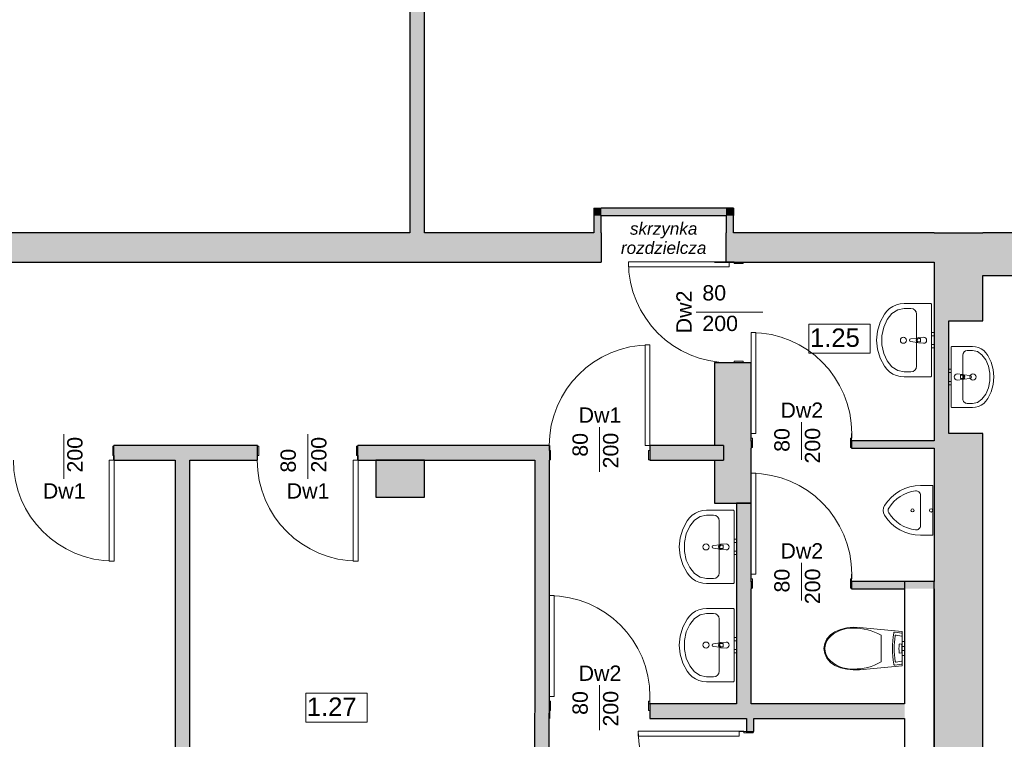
# Model space of a CAD drawing. Header units: centimetres. Extents: x -25572 to 23555, y -2435 to 15405.
# Tile 24 of 134: x 9781 to 10586, y -425 to 163. Entities that reach past the tile are written whole.
import ezdxf

# ---------------------------------------------------------------- set-up
doc = ezdxf.new("R2010")
doc.units = ezdxf.units.CM
doc.header["$MEASUREMENT"] = 0
for name, color, linetype, lineweight in [('Nowe_0_Nr_pióra__75', 6, 'Continuous', 15), ('Nowe_199-Z Wymiary i opisy_Nr_pióra__20', 1, 'Continuous', 13), ('Nowe_210-A Pomieszczenia_Nr_pióra__41', 7, 'Continuous', 15), ('Nowe_220-A Ściany_Nr_pióra__19', 255, 'Continuous', 0), ('Nowe_220-A Ściany_Nr_pióra__23', 7, 'Continuous', 15), ('Nowe_220-A Ściany_Nr_pióra__27', 7, 'Continuous', 25), ('Nowe_220-A Ściany_Nr_pióra__3', 7, 'Continuous', 13), ('Nowe_220-A Ściany_Nr_pióra__7', 7, 'Continuous', 13), ('Nowe_450-K Stropy_Nr_pióra__21', 7, 'Continuous', 25)]:
    doc.layers.add(name, color=color, linetype=linetype, lineweight=lineweight)
doc.layers.add('Nowe_220-A Ściany_Nr_pióra__45', color=7, linetype='Continuous', lineweight=15, true_color=0x40a5ff)
doc.styles.add('STYL_AUTOMATYCZNY_5', font='arial.ttf')
doc.styles.add('STYL_AUTOMATYCZNY_6', font='arial.ttf')

msp = doc.modelspace()

# ---------------------------------------------------------------- hatches: boundary and pattern name
at = {"layer": 'Nowe_220-A Ściany_Nr_pióra__19', "linetype": 'Continuous', "lineweight": 0}
for points in [[(10100.38, 546), (10100.38, -11), (10112.38, -11), (10112.38, 546)], [(10256.76, 9), (10250.76, 9), (10256.76, 3)], [(10256.76, 3), (10250.76, 9), (10250.76, 3)], [(10256.76, 3), (10358.76, 3), (10358.76, 9), (10256.76, 9)], [(10358.76, 3), (10364.76, 3), (10364.76, 9)], [(10358.76, 3), (10364.76, 9), (10358.76, 9)], [(10250.76, 3), (10250.76, -11), (10256.76, -11), (10256.76, 3)], [(10358.76, 3), (10358.76, -11), (10364.76, -11), (10364.76, 3)], [(9320.35, -35), (10256.76, -35), (10256.76, -11), (9320.35, -11)], [(10364.76, -11), (10358.76, -11), (10358.76, -35)], [(10364.76, -11), (10358.76, -35), (10364.76, -35)], [(10364.76, -35), (10528.76, -35), (10528.76, -11), (10364.76, -11)], [(10568.76, -11), (10528.76, -11), (10568.76, -46)], [(10568.76, -46), (10528.76, -11), (10528.76, -46)], [(10568.76, -46), (10719.38, -46), (10719.38, -11), (10568.76, -11)], [(10528.76, -46), (10528.76, -83), (10568.76, -83), (10568.76, -46)], [(10528.76, -83), (10528.76, -175), (10540.76, -175), (10540.76, -83)], [(10379.38, -117), (10349.38, -117), (10349.38, -232), (10379.38, -232)], [(10568.76, -650), (10568.76, -175), (10528.76, -175), (10528.76, -650)], [(9858.38, -197), (9975.74, -197), (9975.74, -185), (9858.38, -185)], [(10057.74, -197), (10214.38, -197), (10214.38, -185), (10057.74, -185)], [(10296.38, -185), (10296.38, -197), (10356.77, -197), (10356.77, -185)], [(10461.38, -181), (10461.38, -187), (10528.76, -187), (10528.76, -181)], [(9920.38, -610), (9920.38, -197), (9908.38, -197), (9908.38, -610)], [(10112.38, -197), (10072.38, -197), (10072.38, -227), (10112.38, -227)], [(10214.16, -610), (10214.38, -197), (10202.38, -197), (10202.16, -610)], [(10367.38, -232), (10367.38, -396), (10379.38, -396), (10379.38, -232)], [(10461.38, -296), (10461.38, -302), (10528.76, -302), (10528.76, -296)], [(10296.38, -396), (10296.38, -408), (10504.76, -408), (10504.76, -396)], [(10381.38, -408), (10375.38, -408), (10375.38, -418.7), (10381.38, -418.7)]]:
    msp.add_hatch(color=255, dxfattribs=at).paths.add_polyline_path(points)

# ---------------------------------------------------------------- linework, layer by layer
at = {"layer": 'Nowe_0_Nr_pióra__75', "color": 6, "linetype": 'Continuous', "lineweight": 15}
for p, q in [((10494.38, -77), (10490.44, -81.83)), ((10499.11, -73.94), (10494.38, -77)), ((10504.26, -72.89), (10499.11, -73.94)), ((10509.88, -72.89), (10504.26, -72.89)), ((10514.57, -77.44), (10514.57, -120.16)), ((10487.63, -88.04), (10486.16, -95.11)), ((10490.44, -81.83), (10487.63, -88.04)), ((10486.16, -95.11), (10486.16, -102.49)), ((10486.16, -102.49), (10487.63, -109.56)), ((10516.22, -97.44), (10517.71, -97.44)), ((10517.71, -100.16), (10516.22, -100.16)), ((10517.71, -97.44), (10517.71, -100.16)), ((10487.63, -109.56), (10490.44, -115.77)), ((10552.24, -146.69), (10552.24, -111.08)), ((10560.26, -107.29), (10555.88, -107.29)), ((10564.27, -108.17), (10560.26, -107.29)), ((10567.95, -110.72), (10564.27, -108.17)), ((10571.01, -114.75), (10567.95, -110.72)), ((10490.44, -115.77), (10494.38, -120.6)), ((10494.38, -120.6), (10499.11, -123.66)), ((10573.19, -119.92), (10571.01, -114.75)), ((10574.33, -125.81), (10573.19, -119.92)), ((10499.11, -123.66), (10504.26, -124.71)), ((10504.26, -124.71), (10509.88, -124.71)), ((10550.35, -127.52), (10551.84, -127.52)), ((10550.35, -130.24), (10550.35, -127.52)), ((10574.33, -131.96), (10574.33, -125.81)), ((10551.84, -130.24), (10550.35, -130.24)), ((10573.19, -137.85), (10574.33, -131.96)), ((10567.95, -147.05), (10571.01, -143.02)), ((10571.01, -143.02), (10573.19, -137.85)), ((10555.88, -150.48), (10560.26, -150.48)), ((10560.26, -150.48), (10564.27, -149.6)), ((10564.27, -149.6), (10567.95, -147.05)), ((10517.66, -225.49), (10517.66, -250.39)), ((10332.99, -245.95), (10329.06, -250.78)), ((10337.73, -242.88), (10332.99, -245.95)), ((10342.88, -241.83), (10337.73, -242.88)), ((10348.5, -241.83), (10342.88, -241.83)), ((10353.19, -246.38), (10353.19, -289.11)), ((10326.25, -256.98), (10324.78, -264.05)), ((10329.06, -250.78), (10326.25, -256.98)), ((10324.78, -264.05), (10324.78, -271.43)), ((10324.78, -271.43), (10326.25, -278.5)), ((10354.84, -266.38), (10356.32, -266.38)), ((10356.32, -269.1), (10354.84, -269.1)), ((10356.32, -266.38), (10356.32, -269.1)), ((10326.25, -278.5), (10329.06, -284.71)), ((10329.06, -284.71), (10332.99, -289.54)), ((10332.99, -289.54), (10337.73, -292.6)), ((10337.73, -292.6), (10342.88, -293.65)), ((10342.88, -293.65), (10348.5, -293.65)), ((10332.99, -326.27), (10329.06, -331.1)), ((10337.73, -323.21), (10332.99, -326.27)), ((10342.88, -322.16), (10337.73, -323.21)), ((10348.5, -322.16), (10342.88, -322.16)), ((10353.19, -326.7), (10353.19, -369.43)), ((10326.25, -337.3), (10324.78, -344.38)), ((10329.06, -331.1), (10326.25, -337.3)), ((10324.78, -344.38), (10324.78, -351.75)), ((10485.46, -350.9), (10485.46, -340.01)), ((10502.28, -340.6), (10497.78, -339.87)), ((10502.65, -360.79), (10502.65, -341.01)), ((10502.76, -345.2), (10502.76, -346.87)), ((10502.76, -345.2), (10504.76, -345.2)), ((10504.76, -345.2), (10504.76, -346.87)), ((10324.78, -351.75), (10326.25, -358.83)), ((10354.84, -346.71), (10356.32, -346.71)), ((10356.32, -349.43), (10354.84, -349.43)), ((10356.32, -346.71), (10356.32, -349.43)), ((10485.46, -361.8), (10485.46, -350.9)), ((10502.22, -347.37), (10500.67, -347.12)), ((10502.34, -354.27), (10502.34, -347.54)), ((10502.76, -346.87), (10502.76, -349.3)), ((10502.76, -349.3), (10502.76, -349.77)), ((10502.76, -349.3), (10504.76, -349.3)), ((10502.76, -349.77), (10502.76, -350.9)), ((10502.76, -350.9), (10502.76, -352.03)), ((10502.76, -352.03), (10502.76, -352.5)), ((10502.76, -352.5), (10504.76, -352.5)), ((10502.76, -352.5), (10502.76, -354.93)), ((10504.76, -346.87), (10504.76, -349.3)), ((10504.76, -349.3), (10504.76, -349.77)), ((10504.76, -349.77), (10504.76, -350.9)), ((10504.76, -350.9), (10504.76, -352.03)), ((10504.76, -352.03), (10504.76, -352.5)), ((10504.76, -352.5), (10504.76, -354.93)), ((10326.25, -358.83), (10329.06, -365.03)), ((10497.78, -361.93), (10502.28, -361.21)), ((10500.67, -354.69), (10502.22, -354.44)), ((10502.76, -354.93), (10502.76, -356.6)), ((10502.76, -356.6), (10504.76, -356.6)), ((10504.76, -354.93), (10504.76, -356.6)), ((10329.06, -365.03), (10332.99, -369.86)), ((10332.99, -369.86), (10337.73, -372.93)), ((10337.73, -372.93), (10342.88, -373.98)), ((10342.88, -373.98), (10348.5, -373.98))]:
    msp.add_line(p, q, dxfattribs=at)
for points in [[(10504.26, -128.8), (10525.82, -128.8), (10525.98, -128.79), (10526.14, -128.74), (10526.29, -128.68), (10526.42, -128.59), (10526.54, -128.47), (10526.63, -128.35), (10526.7, -128.2), (10526.75, -128.05), (10526.76, -127.89), (10526.76, -98.8), (10526.76, -69.71), (10526.75, -69.55), (10526.7, -69.4), (10526.63, -69.25), (10526.54, -69.12), (10526.42, -69.01), (10526.29, -68.92), (10526.14, -68.85), (10525.98, -68.81), (10525.82, -68.8), (10504.26, -68.8), (10501.08, -69.07), (10498, -69.86), (10495.1, -71.15), (10492.48, -72.91), (10490.21, -75.07), (10488.35, -77.59), (10484.74, -84.19), (10482.51, -91.36), (10481.76, -98.8), (10482.51, -106.24), (10484.74, -113.41), (10488.35, -120.01), (10490.21, -122.53), (10492.48, -124.69), (10495.1, -126.45), (10498, -127.74), (10501.08, -128.53)], [(10526.76, -92.45), (10526.76, -95.15), (10528.76, -95.15), (10528.76, -92.45)], [(10526.76, -102.45), (10526.76, -105.15), (10528.76, -105.15), (10528.76, -102.45)], [(10560.26, -103.88), (10543.49, -103.88), (10543.36, -103.9), (10543.24, -103.93), (10543.12, -103.99), (10543.02, -104.06), (10542.93, -104.16), (10542.86, -104.26), (10542.8, -104.38), (10542.77, -104.51), (10542.76, -104.64), (10542.76, -128.88), (10542.76, -153.13), (10542.77, -153.26), (10542.8, -153.39), (10542.86, -153.51), (10542.93, -153.61), (10543.02, -153.71), (10543.12, -153.78), (10543.24, -153.84), (10543.36, -153.87), (10543.49, -153.88), (10560.26, -153.88), (10562.73, -153.66), (10565.13, -153), (10567.38, -151.93), (10569.42, -150.46), (10571.19, -148.66), (10572.63, -146.56), (10575.44, -141.06), (10577.18, -135.09), (10577.76, -128.88), (10577.18, -122.68), (10575.44, -116.71), (10572.63, -111.21), (10571.19, -109.11), (10569.42, -107.31), (10567.38, -105.84), (10565.13, -104.77), (10562.73, -104.11)], [(10542.76, -125.23), (10542.76, -122.53), (10540.76, -122.53), (10540.76, -125.23)], [(10542.76, -135.23), (10542.76, -132.53), (10540.76, -132.53), (10540.76, -135.23)], [(10342.88, -297.74), (10364.44, -297.74), (10364.6, -297.73), (10364.76, -297.69), (10364.91, -297.62), (10365.04, -297.53), (10365.16, -297.42), (10365.25, -297.29), (10365.32, -297.14), (10365.36, -296.99), (10365.38, -296.83), (10365.38, -267.74), (10365.38, -238.65), (10365.36, -238.49), (10365.32, -238.34), (10365.25, -238.2), (10365.16, -238.07), (10365.04, -237.95), (10364.91, -237.86), (10364.76, -237.8), (10364.6, -237.76), (10364.44, -237.74), (10342.88, -237.74), (10339.7, -238.01), (10336.62, -238.8), (10333.72, -240.09), (10331.1, -241.85), (10328.82, -244.02), (10326.97, -246.53), (10323.35, -253.14), (10321.13, -260.3), (10320.38, -267.74), (10321.13, -275.19), (10323.35, -282.35), (10326.97, -288.96), (10328.82, -291.47), (10331.1, -293.64), (10333.72, -295.39), (10336.62, -296.68), (10339.7, -297.48)], [(10365.38, -261.39), (10365.38, -264.09), (10367.38, -264.09), (10367.38, -261.39)], [(10365.38, -271.39), (10365.38, -274.09), (10367.38, -274.09), (10367.38, -271.39)], [(10342.88, -378.07), (10364.44, -378.07), (10364.6, -378.05), (10364.76, -378.01), (10364.91, -377.95), (10365.04, -377.85), (10365.16, -377.74), (10365.25, -377.61), (10365.32, -377.47), (10365.36, -377.32), (10365.38, -377.16), (10365.38, -348.07), (10365.38, -318.98), (10365.36, -318.82), (10365.32, -318.67), (10365.25, -318.52), (10365.16, -318.39), (10365.04, -318.28), (10364.91, -318.19), (10364.76, -318.12), (10364.6, -318.08), (10364.44, -318.07), (10342.88, -318.07), (10339.7, -318.33), (10336.62, -319.13), (10333.72, -320.42), (10331.1, -322.17), (10328.82, -324.34), (10326.97, -326.85), (10323.35, -333.46), (10321.13, -340.62), (10320.38, -348.07), (10321.13, -355.51), (10323.35, -362.67), (10326.97, -369.28), (10328.82, -371.79), (10331.1, -373.96), (10333.72, -375.72), (10336.62, -377.01), (10339.7, -377.8)], [(10457.42, -333.96), (10452.44, -335.2), (10447.75, -337.1), (10444.03, -339.66), (10441.18, -342.97), (10439.38, -346.8), (10438.76, -350.9), (10439.38, -355.01), (10441.18, -358.84), (10444.03, -362.14), (10447.75, -364.7), (10452.44, -366.6), (10457.42, -367.84), (10462.55, -368.39), (10467.72, -368.24), (10502.76, -365), (10502.76, -336.8), (10467.72, -333.57), (10462.55, -333.41)], [(10495.36, -341.32), (10495.03, -344.5), (10494.83, -347.7), (10494.76, -350.9), (10494.83, -354.11), (10495.03, -357.3), (10495.36, -360.48), (10495.82, -363.64), (10495.94, -363.99), (10496.16, -364.27), (10496.45, -364.42), (10496.77, -364.44), (10502.39, -363.54), (10502.54, -363.49), (10502.65, -363.37), (10502.73, -363.22), (10502.76, -363.05), (10502.76, -338.76), (10502.73, -338.58), (10502.65, -338.43), (10502.54, -338.32), (10502.39, -338.26), (10496.77, -337.36), (10496.45, -337.38), (10496.16, -337.54), (10495.94, -337.81), (10495.82, -338.16)], [(10365.38, -341.72), (10365.38, -344.42), (10367.38, -344.42), (10367.38, -341.72)], [(10365.38, -351.72), (10365.38, -354.42), (10367.38, -354.42), (10367.38, -351.72)]]:
    msp.add_lwpolyline(points, close=True, dxfattribs=at)
for points in [[(10520.2, -96.3), (10516, -96.7, 0.12102), (10515.05, -97.03), (10509.76, -97.69, 0.882566), (10509.76, -99.91), (10515.05, -100.57, 0.12102), (10516, -100.9), (10520.2, -101.3, 1)], [(10547.86, -131.38), (10552.06, -130.98, 0.12102), (10553.01, -130.66), (10558.3, -129.99, 0.882566), (10558.3, -127.77), (10553.01, -127.11, 0.12102), (10552.06, -126.78), (10547.86, -126.38, 1)], [(10527.81, -217.64), (10527.81, -258.24), (10517.66, -258.24, -0.259142), (10488.36, -241.96, -0.285682), (10488.36, -233.92, -0.259142), (10517.66, -217.64)], [(10526.41, -239.29, 1), (10526.41, -236.59, 1)], [(10358.81, -265.24), (10354.62, -265.64, 0.12102), (10353.67, -265.97), (10348.37, -266.63, 0.882566), (10348.37, -268.85), (10353.67, -269.51, 0.12102), (10354.62, -269.84), (10358.81, -270.24, 1)], [(10358.81, -345.57), (10354.62, -345.97, 0.12102), (10353.67, -346.29), (10348.37, -346.96, 0.882566), (10348.37, -349.18), (10353.67, -349.84, 0.12102), (10354.62, -350.17), (10358.81, -350.57, 1)]]:
    msp.add_lwpolyline(points, format="xyb", close=True, dxfattribs=at)
for centre, radius in [((10503.79, -98.8), 2.5), ((10560.62, -128.88), 2.5), ((10511.17, -237.94), 1.26), ((10342.41, -267.74), 2.5), ((10342.41, -348.07), 2.5)]:
    msp.add_circle(centre, radius, dxfattribs=at)
for centre, radius, start, end in [((10516.19, -98.8), 2.11, 122.77103, 237.22897), ((10516.22, -98.8), 1.36, 90, 270), ((10551.84, -128.88), 1.36, 270, 90), ((10551.87, -128.88), 2.11, 302.77103, 57.22897), ((10517.66, -252.15), 30.45, 97.52755, 148.10921), ((10514.11, -225.49), 3.55, 0, 97.05819), ((10494.83, -237.94), 3.55, 148.10921, 211.89078), ((10517.66, -223.73), 30.45, 211.89079, 262.47245), ((10514.11, -250.39), 3.55, 262.94181, 0), ((10354.81, -267.74), 2.11, 122.77103, 237.22897), ((10354.84, -267.74), 1.36, 90, 270), ((10354.81, -348.07), 2.11, 122.77103, 237.22897), ((10354.84, -348.07), 1.36, 90, 270)]:
    msp.add_arc(centre, radius, start, end, dxfattribs=at)
for centre, major_axis, ratio, start_param, end_param in [((10509.88, -77.44), (4.69, 0), 0.969697, 0, 1.570796), ((10555.88, -111.08), (0, 3.79), 0.9625, 0, 1.570796), ((10509.88, -120.16), (4.69, 0), 0.969697, 4.712389, 6.283185), ((10555.88, -146.69), (0, 3.79), 0.9625, 1.570796, 3.141593), ((10348.5, -246.38), (4.69, 0), 0.969697, 0, 1.570796), ((10348.5, -289.11), (4.69, 0), 0.969697, 4.712389, 6.283185), ((10348.5, -326.7), (4.69, 0), 0.969697, 0, 1.570796), ((10461.53, -359.85), (25.71, 0), 0.999377, 1.515065, 2.415654), ((10463.97, -376.71), (42.55, 0), 0.999377, 1.041392, 1.594412), ((10453.48, -350.98), (13.86, 0), 0.999377, 2.509088, 3.135732), ((10542.66, -350.9), (0, 54.63), 0.851064, 1.379927, 1.761665), ((10497.67, -340.64), (0, 0.78), 0.851064, 6.120269, 7.720389), ((10502.3, -341.02), (0, 0.42), 0.851064, 4.725808, 6.311721), ((10453.48, -350.82), (13.86, 0), 0.999377, 3.147454, 3.774097), ((10516.27, -350.9), (0, 18.98), 0.851064, 1.379922, 1.761671), ((10500.64, -347.4), (0, 0.281), 0.851064, 6.141199, 7.506594), ((10502.2, -347.54), (0, 0.172), 0.851064, 4.712566, 6.147216), ((10461.53, -341.96), (25.71, 0), 0.999377, 3.867528, 4.768116), ((10463.97, -325.09), (42.55, 0), 0.999377, 4.688771, 5.241791), ((10497.67, -361.16), (0, 0.78), 0.851064, 1.704388, 3.304509), ((10500.64, -354.41), (0, 0.281), 0.851064, 1.918184, 3.283579), ((10502.2, -354.27), (0, 0.172), 0.851064, 3.277562, 4.712212), ((10502.3, -360.79), (0, 0.42), 0.851064, 3.113056, 4.69897), ((10348.5, -369.43), (4.69, 0), 0.969697, 4.712389, 6.283185)]:
    msp.add_ellipse(centre, major_axis=major_axis, ratio=ratio, start_param=start_param, end_param=end_param, dxfattribs=at)
at = {"layer": 'Nowe_210-A Pomieszczenia_Nr_pióra__41', "color": 7, "linetype": 'Continuous', "lineweight": 15}
for p, q in [((10426.56, -85.8), (10476.6, -85.8)), ((10426.56, -109.37), (10426.56, -85.8)), ((10476.6, -85.8), (10476.6, -109.37)), ((10476.6, -109.37), (10426.56, -109.37)), ((10015.26, -387.45), (10065.3, -387.45)), ((10015.26, -411.02), (10015.26, -387.45)), ((10065.3, -387.45), (10065.3, -411.02)), ((10065.3, -411.02), (10015.26, -411.02))]:
    msp.add_line(p, q, dxfattribs=at)
at = {"layer": 'Nowe_220-A Ściany_Nr_pióra__23', "color": 7, "linetype": 'Continuous', "lineweight": 15}
for p, q in [((10361.38, -35), (10361.38, -34.8)), ((10361.38, -34.8), (10365.38, -34.8)), ((10372.88, -35), (10361.38, -35)), ((10365.38, -34.8), (10365.38, -36)), ((10365.38, -36), (10372.88, -36)), ((10372.88, -36), (10372.88, -35)), ((10361.38, -117.2), (10361.38, -117)), ((10361.38, -117), (10372.88, -117)), ((10365.38, -117.2), (10361.38, -117.2)), ((10372.88, -116), (10365.38, -116)), ((10365.38, -116), (10365.38, -117.2)), ((10372.88, -117), (10372.88, -116)), ((10379.38, -175), (10379.18, -175)), ((10379.18, -175), (10379.18, -179)), ((10379.38, -186.5), (10379.38, -175)), ((10461.58, -175), (10461.38, -175)), ((10461.38, -175), (10461.38, -186.5)), ((10461.58, -179), (10461.58, -175)), ((10214.18, -189), (10214.18, -185)), ((10214.18, -185), (10214.38, -185)), ((10214.38, -185), (10214.38, -196.5)), ((10296.38, -196.5), (10296.38, -185)), ((10296.38, -185), (10296.58, -185)), ((10296.58, -185), (10296.58, -189)), ((10379.18, -179), (10380.38, -179)), ((10380.38, -179), (10380.38, -186.5)), ((10460.38, -186.5), (10460.38, -179)), ((10460.38, -179), (10461.58, -179)), ((9857.38, -193), (9857.38, -185.5)), ((9857.38, -185.5), (9858.38, -185.5)), ((9858.58, -193), (9857.38, -193)), ((9858.38, -185.5), (9858.38, -197)), ((9858.58, -197), (9858.58, -193)), ((9976.74, -193), (9975.54, -193)), ((9975.54, -193), (9975.54, -197)), ((9975.74, -197), (9975.74, -185.5)), ((9975.74, -185.5), (9976.74, -185.5)), ((9976.74, -185.5), (9976.74, -193)), ((10056.74, -193), (10056.74, -185.5)), ((10056.74, -185.5), (10057.74, -185.5)), ((10057.94, -193), (10056.74, -193)), ((10057.74, -185.5), (10057.74, -197)), ((10057.94, -197), (10057.94, -193)), ((10215.38, -189), (10214.18, -189)), ((10215.38, -196.5), (10215.38, -189)), ((10296.58, -189), (10295.38, -189)), ((10295.38, -189), (10295.38, -196.5)), ((10380.38, -186.5), (10379.38, -186.5)), ((10461.38, -186.5), (10460.38, -186.5)), ((9858.38, -197), (9858.58, -197)), ((9975.54, -197), (9975.74, -197)), ((10057.74, -197), (10057.94, -197)), ((10214.38, -196.5), (10215.38, -196.5)), ((10295.38, -196.5), (10296.38, -196.5)), ((10379.38, -290), (10379.18, -290)), ((10379.18, -290), (10379.18, -294)), ((10379.18, -294), (10380.38, -294)), ((10379.38, -301.5), (10379.38, -290)), ((10380.38, -294), (10380.38, -301.5)), ((10460.38, -301.5), (10460.38, -294)), ((10460.38, -294), (10461.58, -294)), ((10461.58, -290), (10461.38, -290)), ((10461.38, -290), (10461.38, -301.5)), ((10461.58, -294), (10461.58, -290)), ((10380.38, -301.5), (10379.38, -301.5)), ((10461.38, -301.5), (10460.38, -301.5)), ((10214.38, -390), (10214.18, -390)), ((10214.18, -390), (10214.18, -394)), ((10214.18, -394), (10215.38, -394)), ((10214.38, -401.5), (10214.38, -390)), ((10215.38, -394), (10215.38, -401.5)), ((10295.38, -401.5), (10295.38, -394)), ((10295.38, -394), (10296.58, -394)), ((10296.58, -390), (10296.38, -390)), ((10296.38, -390), (10296.38, -401.5)), ((10296.58, -394), (10296.58, -390)), ((10215.38, -401.5), (10214.38, -401.5)), ((10296.38, -401.5), (10295.38, -401.5)), ((10369.38, -418.7), (10369.38, -418.5)), ((10369.38, -418.5), (10373.38, -418.5)), ((10373.38, -418.5), (10373.38, -419.7)), ((10380.88, -418.7), (10369.38, -418.7)), ((10373.38, -419.7), (10380.88, -419.7)), ((10380.88, -419.7), (10380.88, -418.7))]:
    msp.add_line(p, q, dxfattribs=at)
at = {"layer": 'Nowe_220-A Ściany_Nr_pióra__27', "color": 7, "linetype": 'Continuous', "lineweight": 25}
for p, q in [((10349.38, -35), (10361.38, -35)), ((10349.38, -35), (10361.38, -35)), ((10361.38, -35), (10372.88, -35)), ((10361.38, -35), (10372.88, -35)), ((10361.38, -35), (10372.88, -35)), ((10372.88, -35), (10379.38, -35)), ((10372.88, -35), (10379.38, -35)), ((10349.38, -117), (10361.38, -117)), ((10349.38, -117), (10361.38, -117)), ((10361.38, -117), (10372.88, -117)), ((10361.38, -117), (10372.88, -117)), ((10361.38, -117), (10372.88, -117)), ((10372.88, -117), (10379.38, -117)), ((10372.88, -117), (10379.38, -117)), ((9858.38, -185.5), (9858.38, -185)), ((9858.38, -185.5), (9858.38, -185)), ((9975.74, -185.5), (9975.74, -185)), ((9975.74, -185.5), (9975.74, -185)), ((10057.74, -185.5), (10057.74, -185)), ((10057.74, -185.5), (10057.74, -185)), ((10214.38, -185), (10214.38, -196.5)), ((10214.38, -185), (10214.38, -196.5)), ((10214.38, -185), (10214.38, -196.5)), ((10296.38, -185), (10296.38, -196.5)), ((10296.38, -185), (10296.38, -196.5)), ((10296.38, -185), (10296.38, -196.5)), ((10379.38, -181), (10379.38, -186.5)), ((10379.38, -181), (10379.38, -186.5)), ((10379.38, -181), (10379.38, -186.5)), ((10461.38, -181), (10461.38, -186.5)), ((10461.38, -181), (10461.38, -186.5)), ((10461.38, -181), (10461.38, -186.5)), ((9858.38, -197), (9858.38, -185.5)), ((9858.38, -197), (9858.38, -185.5)), ((9858.38, -197), (9858.38, -185.5)), ((9975.74, -197), (9975.74, -185.5)), ((9975.74, -197), (9975.74, -185.5)), ((9975.74, -197), (9975.74, -185.5)), ((10057.74, -197), (10057.74, -185.5)), ((10057.74, -197), (10057.74, -185.5)), ((10057.74, -197), (10057.74, -185.5)), ((10379.38, -186.5), (10379.38, -187)), ((10379.38, -186.5), (10379.38, -187)), ((10461.38, -186.5), (10461.38, -187)), ((10461.38, -186.5), (10461.38, -187)), ((10214.38, -196.5), (10214.38, -197)), ((10214.38, -196.5), (10214.38, -197)), ((10296.38, -196.5), (10296.38, -197)), ((10296.38, -196.5), (10296.38, -197)), ((10379.38, -296), (10379.38, -301.5)), ((10379.38, -296), (10379.38, -301.5)), ((10379.38, -296), (10379.38, -301.5)), ((10461.38, -296), (10461.38, -301.5)), ((10461.38, -296), (10461.38, -301.5)), ((10461.38, -296), (10461.38, -301.5)), ((10379.38, -301.5), (10379.38, -302)), ((10379.38, -301.5), (10379.38, -302)), ((10461.38, -301.5), (10461.38, -302)), ((10461.38, -301.5), (10461.38, -302)), ((10214.38, -396), (10214.38, -401.5)), ((10214.38, -396), (10214.38, -401.5)), ((10214.38, -396), (10214.38, -401.5)), ((10214.38, -401.5), (10214.38, -408)), ((10214.38, -401.5), (10214.38, -408)), ((10296.38, -396), (10296.38, -401.5)), ((10296.38, -396), (10296.38, -401.5)), ((10296.38, -396), (10296.38, -401.5)), ((10296.38, -401.5), (10296.38, -408)), ((10296.38, -401.5), (10296.38, -408)), ((10375.38, -418.7), (10380.88, -418.7)), ((10375.38, -418.7), (10380.88, -418.7)), ((10375.38, -418.7), (10380.88, -418.7)), ((10380.88, -418.7), (10381.38, -418.7)), ((10380.88, -418.7), (10381.38, -418.7))]:
    msp.add_line(p, q, dxfattribs=at)
for points in [[(10100.38, 546), (10100.38, -11)], [(10112.38, -11), (10112.38, 546)], [(10250.76, 9), (10256.76, 9)], [(10250.76, 9), (10250.76, -11)], [(10364.76, 9), (10256.76, 9)], [(10364.76, 9), (10364.76, 3)], [(10256.76, -11), (10256.76, 3)], [(10256.76, 3), (10358.76, 3)], [(10358.76, 3), (10358.76, -11)], [(10364.76, -11), (10364.76, 3)], [(10100.38, -11), (9320.35, -11)], [(10250.76, -11), (10112.38, -11)], [(10256.76, -11), (10256.76, -35)], [(10358.76, -35), (10358.76, -11)], [(10528.76, -11), (10364.76, -11)], [(10528.76, -11), (10568.76, -11)], [(10719.38, -11), (10568.76, -11)], [(9658.38, -35), (10256.76, -35)], [(10358.76, -35), (10528.76, -35)], [(10528.76, -35), (10528.76, -83)], [(10568.76, -46), (10719.38, -46)], [(10568.76, -83), (10568.76, -46)], [(10528.76, -83), (10528.76, -175)], [(10540.76, -83), (10568.76, -83)], [(10540.76, -175), (10540.76, -83)], [(10349.38, -117), (10349.38, -185)], [(10379.38, -181), (10379.38, -117)], [(10528.76, -175), (10528.76, -181)], [(10568.76, -175), (10540.76, -175)], [(10568.76, -610), (10568.76, -175)], [(9975.74, -185), (9858.38, -185)], [(10214.38, -185), (10057.74, -185)], [(10356.77, -185), (10296.38, -185)], [(10356.77, -185), (10356.77, -197)], [(10528.76, -181), (10461.38, -181)], [(10379.38, -232), (10379.38, -187)], [(10461.38, -187), (10528.76, -187)], [(10528.76, -187), (10528.76, -296)], [(9858.38, -197), (9908.38, -197)], [(9908.38, -197), (9908.38, -610)], [(9920.38, -197), (9975.74, -197)], [(9920.38, -610), (9920.38, -197)], [(10057.74, -197), (10202.38, -197)], [(10112.38, -197), (10072.38, -197)], [(10072.38, -197), (10072.38, -227)], [(10112.38, -227), (10112.38, -197)], [(10202.38, -197), (10202.16, -610)], [(10214.16, -610), (10214.38, -197)], [(10296.38, -197), (10356.77, -197)], [(10349.38, -197), (10349.38, -232)], [(10072.38, -227), (10112.38, -227)], [(10349.38, -232), (10379.38, -232)], [(10367.38, -232), (10367.38, -396)], [(10379.38, -232), (10367.38, -232)], [(10379.38, -296), (10379.38, -232)], [(10504.76, -296), (10461.38, -296)], [(10528.76, -296), (10504.76, -296)], [(10504.76, -296), (10504.76, -396)], [(10528.76, -482.67), (10528.76, -296)], [(10379.38, -396), (10379.38, -302)], [(10461.38, -302), (10504.76, -302)], [(10528.76, -302), (10528.76, -396)], [(10367.38, -396), (10296.38, -396)], [(10504.76, -396), (10379.38, -396)], [(10296.38, -408), (10375.38, -408)], [(10375.38, -408), (10375.38, -418.7)], [(10381.38, -418.7), (10381.38, -408)], [(10381.38, -408), (10504.76, -408)], [(10504.76, -408), (10504.76, -482.67)], [(10528.76, -408), (10528.76, -506)]]:
    msp.add_lwpolyline(points, dxfattribs=at)
for p in [(10379.38, -181), (10379.38, -181), (10461.38, -181), (10461.38, -181), (10379.38, -296), (10379.38, -296), (10461.38, -296), (10461.38, -296), (10214.38, -396), (10214.38, -396), (10296.38, -396), (10296.38, -396), (10375.38, -418.7), (10375.38, -418.7)]:
    msp.add_point(p, dxfattribs=at)
at = {"layer": 'Nowe_220-A Ściany_Nr_pióra__3', "color": 7, "linetype": 'Continuous', "lineweight": 13}
for p, q in [((10278.98, -34.8), (10361.38, -34.8)), ((10278.98, -38.8), (10278.98, -34.8)), ((10361.38, -38.8), (10278.98, -38.8)), ((10361.38, -34.8), (10361.38, -38.8)), ((10379.18, -92.6), (10379.18, -175)), ((10383.18, -92.6), (10379.18, -92.6)), ((10383.18, -175), (10383.18, -92.6)), ((10292.58, -185), (10292.58, -102.6)), ((10292.58, -102.6), (10296.58, -102.6)), ((10296.58, -102.6), (10296.58, -185)), ((10379.18, -175), (10383.18, -175)), ((10296.58, -185), (10292.58, -185)), ((9858.58, -197), (9854.58, -197)), ((9854.58, -197), (9854.58, -279.4)), ((9858.58, -279.4), (9858.58, -197)), ((10057.94, -197), (10053.94, -197)), ((10053.94, -197), (10053.94, -279.4)), ((10057.94, -279.4), (10057.94, -197)), ((10379.18, -207.6), (10379.18, -290)), ((10383.18, -207.6), (10379.18, -207.6)), ((10383.18, -290), (10383.18, -207.6)), ((9854.58, -279.4), (9858.58, -279.4)), ((10053.94, -279.4), (10057.94, -279.4)), ((10379.18, -290), (10383.18, -290)), ((10214.18, -307.6), (10214.18, -390)), ((10218.18, -307.6), (10214.18, -307.6)), ((10218.18, -390), (10218.18, -307.6)), ((10214.18, -390), (10218.18, -390)), ((10286.98, -418.5), (10369.38, -418.5)), ((10286.98, -422.5), (10286.98, -418.5)), ((10369.38, -418.5), (10369.38, -422.5)), ((10369.38, -422.5), (10286.98, -422.5))]:
    msp.add_line(p, q, dxfattribs=at)
for centre, start, end in [((10361.38, -34.8), 180, 270), ((10379.18, -175), 0, 90), ((10296.58, -185), 90, 180), ((9858.58, -197), 180, 270), ((10057.94, -197), 180, 270), ((10379.18, -290), 0, 90), ((10214.18, -390), 0, 90), ((10369.38, -418.5), 180, 270)]:
    msp.add_arc(centre, 82.4, start, end, dxfattribs=at)
at = {"layer": 'Nowe_220-A Ściany_Nr_pióra__45', "color": 161, "linetype": 'Continuous', "lineweight": 15, "true_color": 0x40a5ff}
for p, q in [((10334.2, -76), (10388.84, -76)), ((10420.38, -165.82), (10420.38, -196.46)), ((9817.38, -212.18), (9817.38, -175.54)), ((10016.74, -212.18), (10016.74, -175.54)), ((10255.38, -169.82), (10255.38, -206.46)), ((10420.38, -280.82), (10420.38, -311.46)), ((10255.38, -380.82), (10255.38, -417.46))]:
    msp.add_line(p, q, dxfattribs=at)
at = {"layer": 'Nowe_450-K Stropy_Nr_pióra__21', "color": 7, "linetype": 'Continuous', "lineweight": 25, "flags": 128}
for points in [[(10528.76, -302), (10528.76, -296)], [(10528.76, -396), (10528.76, -408)]]:
    msp.add_lwpolyline(points, dxfattribs=at)

# ---------------------------------------------------------------- texts
at = {"layer": 'Nowe_199-Z Wymiary i opisy_Nr_pióra__20', "color": 1, "linetype": 'Continuous', "lineweight": 13, "insert": (10307.76, -2.57), "char_height": 10, "width": 107.606, "attachment_point": 2, "line_spacing_factor": 0.942898, "style": 'STYL_AUTOMATYCZNY_5'}
msp.add_mtext('\\A1;{\\pqc;\\fArial|b0|i1|c238|p0;\\W1.000000;skrzynka rozdzielcza}', dxfattribs=at)
at = {"layer": 'Nowe_210-A Pomieszczenia_Nr_pióra__41', "color": 7, "linetype": 'Continuous', "lineweight": 15, "char_height": 15, "attachment_point": 2, "style": 'STYL_AUTOMATYCZNY_6'}
for s, insert in [('\\A1;{\\pqc;\\pt0,25;\\fArial|b0|i0|c238|p0;\\W1.000000;1.25\\fArial|b0|i0|c238|p0;\\W1.000000;\\A1{\\H.66x;\\S^  ;}\\fArial|b0|i0|c238|p0;\\W1.000000;\\fArial|b0|i0|c238|p0;\\W1.000000;\\A1{\\H.66x;\\S^  ;}}', (10451.58, -89.23)), ('\\A1;{\\pqc;\\pt0,25;\\fArial|b0|i0|c238|p0;\\W1.000000;1.28\\fArial|b0|i0|c238|p0;\\W1.000000;\\A1{\\H.66x;\\S^  ;}\\fArial|b0|i0|c238|p0;\\W1.000000;\\fArial|b0|i0|c238|p0;\\W1.000000;\\A1{\\H.66x;\\S^  ;}}', (9750.77, -373.45)), ('\\A1;{\\pqc;\\pt0,25;\\fArial|b0|i0|c238|p0;\\W1.000000;1.27\\fArial|b0|i0|c238|p0;\\W1.000000;\\A1{\\H.66x;\\S^  ;}\\fArial|b0|i0|c238|p0;\\W1.000000;\\fArial|b0|i0|c238|p0;\\W1.000000;\\A1{\\H.66x;\\S^  ;}}', (10040.28, -390.88))]:
    msp.add_mtext(s, dxfattribs=dict(at, insert=insert))
at = {"layer": 'Nowe_220-A Ściany_Nr_pióra__7', "color": 7, "linetype": 'Continuous', "lineweight": 13, "char_height": 12.5, "attachment_point": 7, "style": 'STYL_AUTOMATYCZNY_6'}
for s, insert in [('\\A1;{\\pql;\\pt0;\\fArial|b0|i0|c238|p0;\\W1.000000;80\\fArial|b0|i0|c238|p0;\\W1.000000;\\A1{\\H.66x;\\S^  ;}\\fArial|b0|i0|c238|p0;\\W1.000000;\\fArial|b0|i0|c238|p0;\\W1.000000;}', (10339.38, -69.96)), ('\\A1;{\\pql;\\pt0;\\fArial|b0|i0|c238|p0;\\W1.000000;200\\fArial|b0|i0|c238|p0;\\W1.000000;\\A1{\\H.66x;\\S^  ;}\\fArial|b0|i0|c238|p0;\\W1.000000;\\fArial|b0|i0|c238|p0;\\W1.000000;}', (10339.38, -94.96)), ('\\A1;{\\pql;\\pt0;\\fArial|b0|i0|c238|p0;\\W1.000000;Dw2\\fArial|b0|i0|c238|p0;\\W1.000000;\\fArial|b0|i0|c238|p0;\\W1.000000;\\fArial|b0|i0|c238|p0;\\W1.000000;}', (10403.23, -162.25)), ('\\A1;{\\pql;\\pt0;\\fArial|b0|i0|c238|p0;\\W1.000000;Dw1\\fArial|b0|i0|c238|p0;\\W1.000000;\\fArial|b0|i0|c238|p0;\\W1.000000;\\fArial|b0|i0|c238|p0;\\W1.000000;}', (10238.23, -166.25)), ('\\A1;{\\pql;\\pt0;\\fArial|b0|i0|c238|p0;\\W1.000000;Dw1\\fArial|b0|i0|c238|p0;\\W1.000000;\\fArial|b0|i0|c238|p0;\\W1.000000;\\fArial|b0|i0|c238|p0;\\W1.000000;}', (9800.23, -228.25)), ('\\A1;{\\pql;\\pt0;\\fArial|b0|i0|c238|p0;\\W1.000000;Dw1\\fArial|b0|i0|c238|p0;\\W1.000000;\\fArial|b0|i0|c238|p0;\\W1.000000;\\fArial|b0|i0|c238|p0;\\W1.000000;}', (9999.6, -228.25)), ('\\A1;{\\pql;\\pt0;\\fArial|b0|i0|c238|p0;\\W1.000000;Dw2\\fArial|b0|i0|c238|p0;\\W1.000000;\\fArial|b0|i0|c238|p0;\\W1.000000;\\fArial|b0|i0|c238|p0;\\W1.000000;}', (10403.23, -277.25)), ('\\A1;{\\pql;\\pt0;\\fArial|b0|i0|c238|p0;\\W1.000000;Dw2\\fArial|b0|i0|c238|p0;\\W1.000000;\\fArial|b0|i0|c238|p0;\\W1.000000;\\fArial|b0|i0|c238|p0;\\W1.000000;}', (10238.23, -377.25)), ('\\A1;{\\pql;\\pt0;\\fArial|b0|i0|c238|p0;\\W1.000000;80\\fArial|b0|i0|c238|p0;\\W1.000000;\\A1{\\H.66x;\\S^  ;}\\fArial|b0|i0|c238|p0;\\W1.000000;\\fArial|b0|i0|c238|p0;\\W1.000000;}', (10365.38, -453.65))]:
    msp.add_mtext(s, dxfattribs=dict(at, insert=insert))
at = {"layer": 'Nowe_220-A Ściany_Nr_pióra__7', "color": 7, "linetype": 'Continuous', "lineweight": 13, "char_height": 12.5, "attachment_point": 7, "rotation": 90, "style": 'STYL_AUTOMATYCZNY_6'}
for s, insert in [('\\A1;{\\pql;\\pt0;\\fArial|b0|i0|c238|p0;\\W1.000000;Dw2\\fArial|b0|i0|c238|p0;\\W1.000000;\\fArial|b0|i0|c238|p0;\\W1.000000;\\fArial|b0|i0|c238|p0;\\W1.000000;}', (10330.63, -93.15)), ('\\A1;{\\pql;\\pt0;\\fArial|b0|i0|c238|p0;\\W1.000000;80\\fArial|b0|i0|c238|p0;\\W1.000000;\\A1{\\H.66x;\\S^  ;}\\fArial|b0|i0|c238|p0;\\W1.000000;\\fArial|b0|i0|c238|p0;\\W1.000000;}', (10414.33, -190.07)), ('\\A1;{\\pql;\\pt0;\\fArial|b0|i0|c238|p0;\\W1.000000;200\\fArial|b0|i0|c238|p0;\\W1.000000;\\A1{\\H.66x;\\S^  ;}\\fArial|b0|i0|c238|p0;\\W1.000000;\\fArial|b0|i0|c238|p0;\\W1.000000;}', (10439.33, -199.6)), ('\\A1;{\\pql;\\pt0;\\fArial|b0|i0|c238|p0;\\W1.000000;200\\fArial|b0|i0|c238|p0;\\W1.000000;\\A1{\\H.66x;\\S^  ;}\\fArial|b0|i0|c238|p0;\\W1.000000;\\fArial|b0|i0|c238|p0;\\W1.000000;}', (9836.33, -207)), ('\\A1;{\\pql;\\pt0;\\fArial|b0|i0|c238|p0;\\W1.000000;200\\fArial|b0|i0|c238|p0;\\W1.000000;\\A1{\\H.66x;\\S^  ;}\\fArial|b0|i0|c238|p0;\\W1.000000;\\fArial|b0|i0|c238|p0;\\W1.000000;}', (10035.7, -207)), ('\\A1;{\\pql;\\pt0;\\fArial|b0|i0|c238|p0;\\W1.000000;80\\fArial|b0|i0|c238|p0;\\W1.000000;\\A1{\\H.66x;\\S^  ;}\\fArial|b0|i0|c238|p0;\\W1.000000;\\fArial|b0|i0|c238|p0;\\W1.000000;}', (10249.33, -194.07)), ('\\A1;{\\pql;\\pt0;\\fArial|b0|i0|c238|p0;\\W1.000000;200\\fArial|b0|i0|c238|p0;\\W1.000000;\\A1{\\H.66x;\\S^  ;}\\fArial|b0|i0|c238|p0;\\W1.000000;\\fArial|b0|i0|c238|p0;\\W1.000000;}', (10274.33, -203.6)), ('\\A1;{\\pql;\\pt0;\\fArial|b0|i0|c238|p0;\\W1.000000;80\\fArial|b0|i0|c238|p0;\\W1.000000;\\A1{\\H.66x;\\S^  ;}\\fArial|b0|i0|c238|p0;\\W1.000000;\\fArial|b0|i0|c238|p0;\\W1.000000;}', (10010.7, -207)), ('\\A1;{\\pql;\\pt0;\\fArial|b0|i0|c238|p0;\\W1.000000;80\\fArial|b0|i0|c238|p0;\\W1.000000;\\A1{\\H.66x;\\S^  ;}\\fArial|b0|i0|c238|p0;\\W1.000000;\\fArial|b0|i0|c238|p0;\\W1.000000;}', (10414.33, -305.07)), ('\\A1;{\\pql;\\pt0;\\fArial|b0|i0|c238|p0;\\W1.000000;200\\fArial|b0|i0|c238|p0;\\W1.000000;\\A1{\\H.66x;\\S^  ;}\\fArial|b0|i0|c238|p0;\\W1.000000;\\fArial|b0|i0|c238|p0;\\W1.000000;}', (10439.33, -314.6)), ('\\A1;{\\pql;\\pt0;\\fArial|b0|i0|c238|p0;\\W1.000000;80\\fArial|b0|i0|c238|p0;\\W1.000000;\\A1{\\H.66x;\\S^  ;}\\fArial|b0|i0|c238|p0;\\W1.000000;\\fArial|b0|i0|c238|p0;\\W1.000000;}', (10249.33, -405.07)), ('\\A1;{\\pql;\\pt0;\\fArial|b0|i0|c238|p0;\\W1.000000;200\\fArial|b0|i0|c238|p0;\\W1.000000;\\A1{\\H.66x;\\S^  ;}\\fArial|b0|i0|c238|p0;\\W1.000000;\\fArial|b0|i0|c238|p0;\\W1.000000;}', (10274.33, -414.6))]:
    msp.add_mtext(s, dxfattribs=dict(at, insert=insert))

doc.saveas('drawing.dxf')
